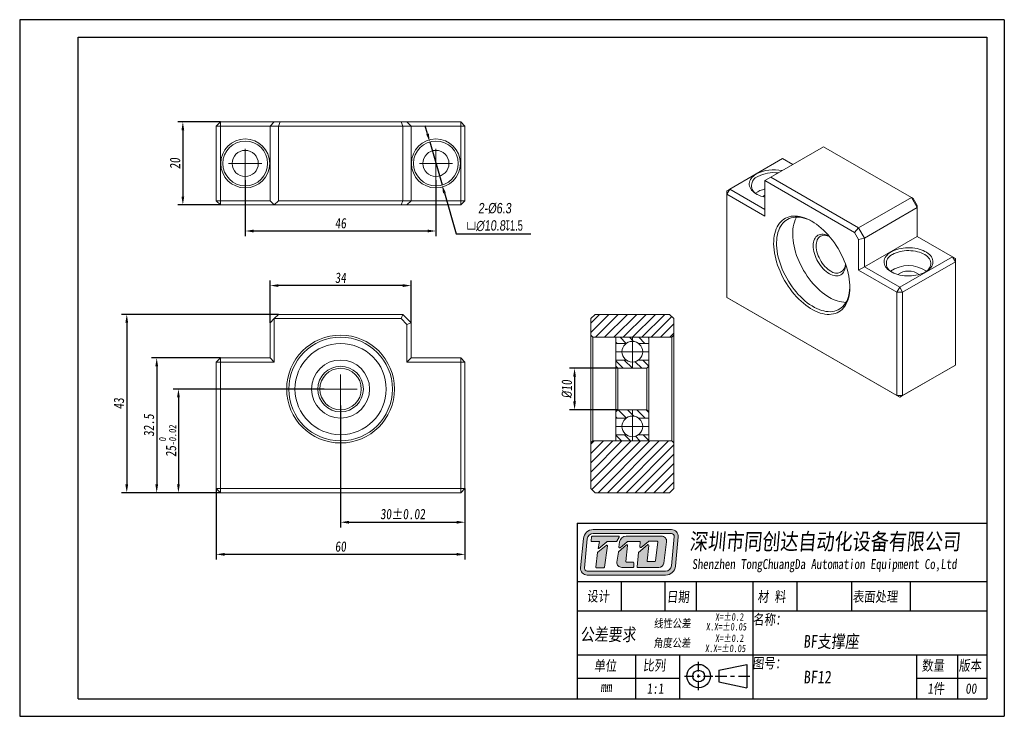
# Model space of a CAD drawing. Header units: millimetres. Extents: x 829 to 1066, y 138 to 306.
import ezdxf

# ---------------------------------------------------------------- set-up
doc = ezdxf.new("R2010")
doc.units = ezdxf.units.MM
doc.linetypes.add('CENTER2', pattern=[28.575, 19.05, -3.175, 3.175, -3.175])
doc.layers.get('0').update_dxf_attribs({"lineweight": 20})
for name, color, linetype, lineweight in [('中心线', 5, 'CENTER2', 13), ('外框', 7, 'Continuous', 25), ('文字', 3, 'Continuous', 18), ('标注', 1, 'Continuous', 13)]:
    doc.layers.add(name, color=color, linetype=linetype, lineweight=lineweight)
doc.styles.get("Standard").update_dxf_attribs({"font": 'SimSun.ttf', "width": 0.8, "oblique": 5})
doc.dimstyles.new('ISO-25', dxfattribs={"dimtxt": 2.5, "dimasz": 2, "dimexe": 1.25, "dimexo": 0, "dimtad": 1, "dimzin": 9, "dimdsep": 46, "dimtxsty": 'Standard', "dimcen": 2.5, "dimadec": 0, "dimazin": 2, "dimtfac": 1, "dimtix": 1, "dimtmove": 0, "dimatfit": 0, "dimfxl": 0, "dimarcsym": 0})
doc.dimstyles.new('ISO-25$3', dxfattribs={"dimtxt": 2.5, "dimasz": 2, "dimexe": 1.25, "dimexo": 0, "dimtad": 1, "dimtoh": 1, "dimzin": 9, "dimdsep": 46, "dimtxsty": 'Standard', "dimcen": 2.5, "dimadec": 0, "dimazin": 2, "dimtfac": 1, "dimtix": 1, "dimtmove": 0, "dimatfit": 0, "dimfxl": 0, "dimarcsym": 0})

# ---------------------------------------------------------------- blocks, each defined once
blk = doc.blocks.new('Y')
at = {"lineweight": 30}
for p, q in [((-4136.76, 2009.27), (-3862.74, 2009.27)), ((-4154.44, 2003.97), (-3857.44, 2003.97)), ((-4154.44, 2003.97), (-3857.44, 2003.97))]:
    blk.add_line(p, q, dxfattribs=at)
for points in [[(-3857.44, 2213.99), (-4154.44, 2213.99), (-4154.44, 2003.97)], [(-4136.76, 2009.27), (-4136.76, 2208.69), (-3862.74, 2208.69)]]:
    blk.add_lwpolyline(points, dxfattribs=at)
blk = doc.blocks.new('W')
at = {"lineweight": 30}
for p, q in [((-3857.44, 2213.99), (-3857.44, 2003.97)), ((-3857.44, 2213.99), (-3857.44, 2003.97)), ((-3862.74, 2208.69), (-3862.74, 2009.27))]:
    blk.add_line(p, q, dxfattribs=at)
blk.add_blockref('Y', (0, 0))
blk = doc.blocks.new('*D10')
at = {"layer": 'Defpoints', "color": 0, "transparency": 16777216}
for p in [(883.15, 266.89), (929.15, 266.89), (929.15, 254.6)]:
    blk.add_point(p, dxfattribs=at)
at = {"layer": '标注', "color": 0, "lineweight": -2, "transparency": 16777216}
for p, q in [((883.15, 266.89), (883.15, 253.35)), ((929.15, 266.89), (929.15, 253.35)), ((885.15, 254.6), (927.15, 254.6))]:
    blk.add_line(p, q, dxfattribs=at)
at = {"layer": '标注', "color": 0, "transparency": 16777216}
for points in [[(885.15, 254.93), (885.15, 254.26), (883.15, 254.6)], [(927.15, 254.93), (927.15, 254.26), (929.15, 254.6)]]:
    blk.add_solid(points, dxfattribs=at)
at = {"layer": '标注', "color": 0, "transparency": 16777216, "insert": (906.15, 256.47), "char_height": 2.5, "attachment_point": 5}
blk.add_mtext('46', dxfattribs=at)
blk = doc.blocks.new('*D11')
at = {"layer": 'Defpoints', "color": 0, "transparency": 16777216}
for p in [(877.15, 280.89), (868.1, 260.89), (877.15, 260.89)]:
    blk.add_point(p, dxfattribs=at)
at = {"layer": '标注', "color": 0, "lineweight": -2, "transparency": 16777216}
for p, q in [((877.15, 280.89), (866.85, 280.89)), ((868.1, 278.89), (868.1, 262.89)), ((877.15, 260.89), (866.85, 260.89))]:
    blk.add_line(p, q, dxfattribs=at)
at = {"layer": '标注', "color": 0, "transparency": 16777216}
for points in [[(867.77, 278.89), (868.43, 278.89), (868.1, 280.89)], [(867.77, 262.89), (868.43, 262.89), (868.1, 260.89)]]:
    blk.add_solid(points, dxfattribs=at)
at = {"layer": '标注', "color": 0, "transparency": 16777216, "insert": (866.23, 270.89), "char_height": 2.5, "attachment_point": 5, "rotation": 90}
blk.add_mtext('20', dxfattribs=at)
blk = doc.blocks.new('*D12')
at = {"layer": 'Defpoints', "color": 0, "transparency": 16777216}
for p in [(889.15, 241.44), (889.15, 232.49), (923.15, 232.49)]:
    blk.add_point(p, dxfattribs=at)
at = {"layer": '标注', "color": 0, "lineweight": -2, "transparency": 16777216}
for p, q in [((889.15, 232.49), (889.15, 242.69)), ((923.15, 232.49), (923.15, 242.69)), ((921.15, 241.44), (891.15, 241.44))]:
    blk.add_line(p, q, dxfattribs=at)
at = {"layer": '标注', "color": 0, "transparency": 16777216}
for points in [[(891.15, 241.77), (891.15, 241.1), (889.15, 241.44)], [(921.15, 241.77), (921.15, 241.1), (923.15, 241.44)]]:
    blk.add_solid(points, dxfattribs=at)
at = {"layer": '标注', "color": 0, "transparency": 16777216, "insert": (906.15, 243.31), "char_height": 2.5, "attachment_point": 5}
blk.add_mtext('34', dxfattribs=at)
blk = doc.blocks.new('*D13')
at = {"layer": 'Defpoints', "color": 0, "transparency": 16777216}
for p in [(902.15, 216.49), (867.03, 191.49), (877.15, 191.49)]:
    blk.add_point(p, dxfattribs=at)
at = {"layer": '标注', "color": 0, "lineweight": -2, "transparency": 16777216}
for p, q in [((902.15, 216.49), (865.78, 216.49)), ((867.03, 214.49), (867.03, 193.49)), ((877.15, 191.49), (865.78, 191.49))]:
    blk.add_line(p, q, dxfattribs=at)
at = {"layer": '标注', "color": 0, "transparency": 16777216}
for points in [[(866.7, 214.49), (867.37, 214.49), (867.03, 216.49)], [(866.7, 193.49), (867.37, 193.49), (867.03, 191.49)]]:
    blk.add_solid(points, dxfattribs=at)
at = {"layer": '标注', "color": 0, "transparency": 16777216, "insert": (864.41, 203.99), "char_height": 2.5, "attachment_point": 5, "rotation": 90}
blk.add_mtext('25{\\H0.7x;\\S 0^ -0.02;}', dxfattribs=at)
blk = doc.blocks.new('*D14')
at = {"layer": 'Defpoints', "color": 0, "transparency": 16777216}
for p in [(877.15, 223.99), (861.79, 191.49), (877.15, 191.49)]:
    blk.add_point(p, dxfattribs=at)
at = {"layer": '标注', "color": 0, "lineweight": -2, "transparency": 16777216}
for p, q in [((877.15, 223.99), (860.54, 223.99)), ((861.79, 221.99), (861.79, 193.49)), ((877.15, 191.49), (860.54, 191.49))]:
    blk.add_line(p, q, dxfattribs=at)
at = {"layer": '标注', "color": 0, "transparency": 16777216}
for points in [[(861.46, 221.99), (862.13, 221.99), (861.79, 223.99)], [(861.46, 193.49), (862.13, 193.49), (861.79, 191.49)]]:
    blk.add_solid(points, dxfattribs=at)
at = {"layer": '标注', "color": 0, "transparency": 16777216, "insert": (859.92, 207.74), "char_height": 2.5, "attachment_point": 5, "rotation": 90}
blk.add_mtext('32.5', dxfattribs=at)
blk = doc.blocks.new('*D15')
at = {"layer": 'Defpoints', "color": 0, "transparency": 16777216}
for p in [(891.15, 234.49), (854.57, 191.49), (877.15, 191.49)]:
    blk.add_point(p, dxfattribs=at)
at = {"layer": '标注', "color": 0, "lineweight": -2, "transparency": 16777216}
for p, q in [((891.15, 234.49), (853.32, 234.49)), ((854.57, 232.49), (854.57, 193.49)), ((877.15, 191.49), (853.32, 191.49))]:
    blk.add_line(p, q, dxfattribs=at)
at = {"layer": '标注', "color": 0, "transparency": 16777216}
for points in [[(854.23, 232.49), (854.9, 232.49), (854.57, 234.49)], [(854.23, 193.49), (854.9, 193.49), (854.57, 191.49)]]:
    blk.add_solid(points, dxfattribs=at)
at = {"layer": '标注', "color": 0, "transparency": 16777216, "insert": (852.69, 212.99), "char_height": 2.5, "attachment_point": 5, "rotation": 90}
blk.add_mtext('43', dxfattribs=at)
blk = doc.blocks.new('*D16')
at = {"layer": 'Defpoints', "color": 0, "transparency": 16777216}
for p in [(906.15, 212.49), (936.15, 192.49), (936.15, 184.38)]:
    blk.add_point(p, dxfattribs=at)
at = {"layer": '标注', "color": 0, "lineweight": -2, "transparency": 16777216}
for p, q in [((906.15, 212.49), (906.15, 183.13)), ((936.15, 192.49), (936.15, 183.13)), ((908.15, 184.38), (934.15, 184.38))]:
    blk.add_line(p, q, dxfattribs=at)
at = {"layer": '标注', "color": 0, "transparency": 16777216}
for points in [[(908.15, 184.71), (908.15, 184.04), (906.15, 184.38)], [(934.15, 184.71), (934.15, 184.04), (936.15, 184.38)]]:
    blk.add_solid(points, dxfattribs=at)
at = {"layer": '标注', "color": 0, "transparency": 16777216, "insert": (921.15, 186.34), "char_height": 2.5, "attachment_point": 5}
blk.add_mtext('30%%P0.02', dxfattribs=at)
blk = doc.blocks.new('*D17')
at = {"layer": 'Defpoints', "color": 0, "transparency": 16777216}
for p in [(876.15, 192.49), (936.15, 192.49), (876.15, 176.63)]:
    blk.add_point(p, dxfattribs=at)
at = {"layer": '标注', "color": 0, "lineweight": -2, "transparency": 16777216}
for p, q in [((876.15, 192.49), (876.15, 175.38)), ((936.15, 192.49), (936.15, 175.38)), ((934.15, 176.63), (878.15, 176.63))]:
    blk.add_line(p, q, dxfattribs=at)
at = {"layer": '标注', "color": 0, "transparency": 16777216}
for points in [[(878.15, 176.97), (878.15, 176.3), (876.15, 176.63)], [(934.15, 176.97), (934.15, 176.3), (936.15, 176.63)]]:
    blk.add_solid(points, dxfattribs=at)
at = {"layer": '标注', "color": 0, "transparency": 16777216, "insert": (906.15, 178.51), "char_height": 2.5, "attachment_point": 5}
blk.add_mtext('60', dxfattribs=at)
blk = doc.blocks.new('*D18')
at = {"layer": 'Defpoints', "color": 0, "transparency": 16777216}
for p in [(973.02, 221.49), (962.59, 211.49), (973.02, 211.49)]:
    blk.add_point(p, dxfattribs=at)
at = {"layer": '标注', "color": 0, "lineweight": -2, "transparency": 16777216}
for p, q in [((973.02, 221.49), (961.34, 221.49)), ((962.59, 219.49), (962.59, 213.49)), ((973.02, 211.49), (961.34, 211.49))]:
    blk.add_line(p, q, dxfattribs=at)
at = {"layer": '标注', "color": 0, "transparency": 16777216}
for points in [[(962.26, 219.49), (962.92, 219.49), (962.59, 221.49)], [(962.26, 213.49), (962.92, 213.49), (962.59, 211.49)]]:
    blk.add_solid(points, dxfattribs=at)
at = {"layer": '标注', "color": 0, "transparency": 16777216, "insert": (960.72, 216.49), "char_height": 2.5, "attachment_point": 5, "rotation": 90}
blk.add_mtext('{\\fISOCPEUR|b0|i0|c0|p34;%%C}10', dxfattribs=at)
blk = doc.blocks.new('*D19')
at = {"layer": 'Defpoints', "color": 0, "transparency": 16777216}
for p in [(927.66, 276.08), (930.63, 265.7)]:
    blk.add_point(p, dxfattribs=at)
at = {"layer": '标注', "color": 0, "lineweight": -2, "transparency": 16777216}
for p, q in [((927.11, 278), (926.56, 279.93)), ((927.66, 276.08), (930.63, 265.7)), ((931.18, 263.78), (934.01, 253.88)), ((934.01, 253.88), (952.04, 253.88))]:
    blk.add_line(p, q, dxfattribs=at)
at = {"layer": '标注', "color": 0, "transparency": 16777216}
for points in [[(927.43, 278.1), (926.79, 277.91), (927.66, 276.08)], [(931.5, 263.87), (930.86, 263.68), (930.63, 265.7)]]:
    blk.add_solid(points, dxfattribs=at)
at = {"layer": '标注', "color": 0, "transparency": 16777216, "insert": (943.34, 257.94), "char_height": 2.5, "attachment_point": 5}
blk.add_mtext('{\\fGulim|b0|i0|c129|p34;2-%%C6.3\\P\\fGDT|b0|i0|c0|p2;\\Q0;\\W0.67;v\\fGulim|b0|i0|c129|p34;\\Q5;\\W0.8;∅10.8\\fGDT|b0|i0|c0|p2;\\Q0;\\W0.67;x1.5}', dxfattribs=at)

msp = doc.modelspace()

# ---------------------------------------------------------------- hatches: boundary and pattern name
h = msp.add_hatch()
h.set_pattern_fill('ANSI31', color=2, scale=0.5)
h.set_pattern_definition([(45, (-22.8572, -146.3188), (-1.122532, 1.122532), [])])
h.paths.add_polyline_path([(967.524, 234.49), (966.524, 233.49), (966.524, 229.49), (967.024, 228.99), (980.524, 228.99), (986.024, 228.99), (986.524, 229.49), (986.524, 233.49), (985.524, 234.49)])
h.paths.add_polyline_path([(972.524, 203.99), (967.024, 203.99), (966.524, 203.49), (966.524, 192.49), (967.524, 191.49), (985.524, 191.49), (986.524, 192.49), (986.524, 203.49), (986.024, 203.99)])
h = msp.add_hatch()
h.set_pattern_fill('ANSI31', color=2, scale=0.5, angle=90)
h.set_pattern_definition([(135, (-22.8572, -146.3188), (-1.122532, -1.122532), [])])
h.paths.add_polyline_path([(976.524, 228.99), (972.524, 228.99), (972.524, 227.49), (975.024, 227.49, -0.1622777), (976.524, 227.99)])
h.paths.add_polyline_path([(980.524, 228.99), (976.524, 228.99), (976.524, 227.99, -0.1622777), (978.024, 227.49), (980.524, 227.49)])
h.paths.add_polyline_path([(980.524, 223.49), (978.024, 223.49, -0.1622777), (976.524, 222.99), (976.524, 221.49), (980.024, 221.49), (980.524, 221.99)])
h.paths.add_polyline_path([(976.524, 222.99, -0.1622777), (975.024, 223.49), (972.524, 223.49), (972.524, 221.99), (973.024, 221.49), (976.524, 221.49)])
h.paths.add_polyline_path([(976.524, 211.49), (973.024, 211.49), (972.524, 210.99), (972.524, 209.49), (975.024, 209.49, -0.1622777), (976.524, 209.99)])
h.paths.add_polyline_path([(980.524, 210.99), (980.024, 211.49), (976.524, 211.49), (976.524, 209.99, -0.1622777), (978.024, 209.49), (980.524, 209.49)])
h.paths.add_polyline_path([(980.524, 205.49), (978.024, 205.49, -0.1622777), (976.524, 204.99), (976.524, 203.99), (980.524, 203.99)])
h.paths.add_polyline_path([(976.524, 204.99, -0.1622777), (975.024, 205.49), (972.524, 205.49), (972.524, 203.99), (976.524, 203.99)])
at = {"layer": '文字'}
h = msp.add_hatch(color=256, dxfattribs=at)
h.dxf.hatch_style = 1
h.paths.add_polyline_path([(985.977, 182.602), (967.095, 182.602, 0.3871904), (964.71, 180.429), (964.051, 173.37, 0.4417631), (965.64, 171.624), (984.533, 171.624, 0.3876272), (986.918, 173.8), (987.567, 180.859, 0.4413093)])
h.paths.add_polyline_path([(985.977, 181.643, -0.4413093), (986.613, 180.946), (985.964, 173.888, -0.3876272), (984.533, 172.582), (965.64, 172.582, -0.4417631), (965.005, 173.281), (965.664, 180.34, -0.3871904), (967.095, 181.643)], flags=16)
h.paths.add_polyline_path([(973.2, 181.029, -0.5692565), (973.341, 180.793), (972.806, 179.806, -0.2751589), (972.666, 179.722), (970.512, 179.722, 0.1785487), (970.409, 179.684), (968.455, 178.016), (968.318, 178.016), (968.63, 179.725), (966.733, 179.725, -0.4551699), (966.575, 179.906), (966.709, 180.875, -0.3736999), (966.867, 181.013)], flags=0)
h.paths.add_polyline_path([(970.244, 178.801, -0.6728841), (970.5, 178.654), (969.809, 173.532, -0.3754282), (969.651, 173.394), (967.903, 173.394, -0.4451596), (967.745, 173.57), (968.112, 177.07, -0.2032664), (968.172, 177.179)], flags=0)
h.paths.add_polyline_path([(975.037, 181.029), (983.584, 181.029, -0.4535474), (984.772, 179.673), (984.086, 174.529, -0.3759441), (982.899, 173.49), (977.831, 173.49, -0.443757), (977.672, 173.665), (978.013, 177.077), (980.207, 178.94, -0.6781546), (980.469, 178.801), (980.063, 175.085, 0.4464345), (980.222, 174.908), (981.918, 174.908, 0.3783283), (982.076, 175.048), (982.646, 179.614, 0.4510331), (982.487, 179.793), (980.492, 179.793, 0.1736567), (980.39, 179.757), (978.618, 178.3, -0.6630003), (978.357, 178.437), (978.449, 179.536, 0.4388203), (978.29, 179.709), (975.385, 179.709, 0.1753949), (975.283, 179.672), (973.554, 178.232, -0.6807563), (973.294, 178.374), (973.452, 179.632, -0.3779258)], flags=0)
h.paths.add_polyline_path([(973.203, 177.234), (975.133, 178.931, -0.6841835), (975.397, 178.794), (974.978, 174.936, 0.4462884), (975.137, 174.759), (976.686, 174.759, -0.4142136), (976.846, 174.599), (976.846, 173.649, -0.4142136), (976.686, 173.49), (973.977, 173.49, -0.4294817), (972.78, 174.75), (973.15, 177.139, -0.1758286)], flags=0)
h.paths.add_polyline_path([(973.341, 180.793, 0.5692565), (973.2, 181.029), (966.867, 181.013, 0.3736999), (966.709, 180.875), (966.575, 179.906, 0.4551699), (966.733, 179.725), (968.63, 179.725), (968.318, 178.016), (968.455, 178.016), (970.409, 179.684, -0.1785487), (970.512, 179.722), (972.666, 179.722, 0.2751589), (972.806, 179.806)], flags=0)
h.paths.add_polyline_path([(970.5, 178.654, 0.6728841), (970.244, 178.801), (968.172, 177.179, 0.2032664), (968.112, 177.07), (967.745, 173.57, 0.4451596), (967.903, 173.394), (969.651, 173.394, 0.3754282), (969.809, 173.532)], flags=0)
h.paths.add_polyline_path([(975.397, 178.794, 0.6841835), (975.133, 178.931), (973.203, 177.234, 0.1758286), (973.15, 177.139), (972.78, 174.75, 0.4294817), (973.977, 173.49), (976.686, 173.49, 0.4142136), (976.846, 173.649), (976.846, 174.599, 0.4142136), (976.686, 174.759), (975.137, 174.759, -0.4462884), (974.978, 174.936)], flags=0)
h.paths.add_polyline_path([(983.584, 181.029), (975.037, 181.029, 0.3779258), (973.452, 179.632), (973.294, 178.374, 0.6807563), (973.554, 178.232), (975.283, 179.672, -0.1753949), (975.385, 179.709), (978.29, 179.709, -0.4388203), (978.449, 179.536), (978.357, 178.437, 0.6630003), (978.618, 178.3), (980.39, 179.757, -0.1736567), (980.492, 179.793), (982.487, 179.793, -0.4510331), (982.646, 179.614), (982.076, 175.048, -0.3783283), (981.918, 174.908), (980.222, 174.908, -0.4464345), (980.063, 175.085), (980.469, 178.801, 0.6781546), (980.207, 178.94), (978.013, 177.077), (977.672, 173.665, 0.443757), (977.831, 173.49), (982.899, 173.49, 0.3759441), (984.086, 174.529), (984.772, 179.673, 0.4535474)], flags=0)
h = msp.add_hatch(color=256, dxfattribs=at)
h.dxf.hatch_style = 1
h.paths.add_polyline_path([(973.341, 180.793, 0.5692565), (973.2, 181.029), (966.867, 181.013, 0.3736999), (966.709, 180.875), (966.575, 179.906, 0.4551699), (966.733, 179.725), (968.63, 179.725), (968.318, 178.016), (968.455, 178.016), (970.409, 179.684, -0.1785487), (970.512, 179.722), (972.666, 179.722, 0.2751589), (972.806, 179.806)])
h.paths.add_polyline_path([(970.5, 178.654, 0.6728841), (970.244, 178.801), (968.172, 177.179, 0.2032664), (968.112, 177.07), (967.745, 173.57, 0.4451596), (967.903, 173.394), (969.651, 173.394, 0.3754282), (969.809, 173.532)])
h.paths.add_polyline_path([(975.397, 178.794, 0.6841835), (975.133, 178.931), (973.203, 177.234, 0.1758286), (973.15, 177.139), (972.78, 174.75, 0.4294817), (973.977, 173.49), (976.686, 173.49, 0.4142136), (976.846, 173.649), (976.846, 174.599, 0.4142136), (976.686, 174.759), (975.137, 174.759, -0.4462884), (974.978, 174.936)])
h.paths.add_polyline_path([(983.584, 181.029), (975.037, 181.029, 0.3779258), (973.452, 179.632), (973.294, 178.374, 0.6807563), (973.554, 178.232), (975.283, 179.672, -0.1753949), (975.385, 179.709), (978.29, 179.709, -0.4388203), (978.449, 179.536), (978.357, 178.437, 0.6630003), (978.618, 178.3), (980.39, 179.757, -0.1736567), (980.492, 179.793), (982.487, 179.793, -0.4510331), (982.646, 179.614), (982.076, 175.048, -0.3783283), (981.918, 174.908), (980.222, 174.908, -0.4464345), (980.063, 175.085), (980.469, 178.801, 0.6781546), (980.207, 178.94), (978.013, 177.077), (977.672, 173.665, 0.443757), (977.831, 173.49), (982.899, 173.49, 0.3759441), (984.086, 174.529), (984.772, 179.673, 0.4535474)])

# ---------------------------------------------------------------- linework, layer by layer
at = {"color": 7, "linetype": 'Continuous', "lineweight": 15}
for p, q in [((876.146, 279.889), (877.146, 280.889)), ((877.146, 279.889), (877.146, 280.889)), ((877.146, 280.889), (890.146, 280.889)), ((889.146, 279.889), (890.146, 280.889)), ((890.146, 280.889), (891.56, 280.889)), ((891.146, 279.889), (891.56, 280.889)), ((891.56, 280.889), (920.732, 280.889)), ((920.732, 280.889), (921.146, 279.889)), ((920.732, 280.889), (922.146, 280.889)), ((922.146, 280.889), (923.146, 279.889)), ((922.146, 280.889), (935.146, 280.889)), ((935.146, 280.889), (935.146, 279.889)), ((935.146, 280.889), (936.146, 279.889)), ((877.146, 279.889), (876.146, 279.889)), ((876.146, 261.889), (876.146, 279.889)), ((877.146, 279.889), (877.146, 261.889)), ((889.146, 279.889), (877.146, 279.889)), ((891.146, 279.889), (889.146, 279.889)), ((889.146, 261.889), (889.146, 279.889)), ((921.146, 279.889), (891.146, 279.889)), ((891.146, 279.889), (891.146, 261.889)), ((923.146, 279.889), (921.146, 279.889)), ((921.146, 261.889), (921.146, 279.889)), ((923.146, 279.889), (923.146, 261.889)), ((935.146, 279.889), (923.146, 279.889)), ((935.146, 261.889), (935.146, 279.889)), ((936.146, 279.889), (935.146, 279.889)), ((936.146, 279.889), (936.146, 261.889)), ((1022.631, 274.925), (1009.904, 267.578)), ((1043.845, 262.679), (1022.631, 274.925)), ((1012.732, 272.067), (1000.004, 264.719)), ((1015.206, 270.639), (1012.732, 272.067)), ((1008.489, 266.761), (1009.904, 267.578)), ((1008.489, 266.761), (1008.489, 258.187)), ((1030.117, 254.276), (1008.489, 266.761)), ((1009.904, 267.578), (1031.117, 255.332)), ((999.297, 263.494), (1000.004, 264.719)), ((1000.004, 264.719), (999.297, 264.311)), ((999.297, 263.494), (999.297, 264.311)), ((1000.004, 264.719), (1008.489, 259.82)), ((877.146, 260.889), (876.146, 261.889)), ((877.146, 261.889), (876.146, 261.889)), ((877.146, 261.889), (889.146, 261.889)), ((877.146, 260.889), (877.146, 261.889)), ((889.146, 261.889), (890.146, 260.889)), ((890.146, 260.889), (891.146, 261.889)), ((891.146, 261.889), (921.146, 261.889)), ((921.146, 261.889), (920.732, 260.889)), ((921.146, 261.889), (923.146, 261.889)), ((923.146, 261.889), (922.146, 260.889)), ((923.146, 261.889), (935.146, 261.889)), ((935.146, 261.889), (935.146, 260.889)), ((936.146, 261.889), (935.146, 260.889)), ((936.146, 261.889), (935.146, 261.889)), ((999.297, 263.494), (999.297, 238.59)), ((1008.489, 258.187), (999.297, 263.494)), ((1031.117, 255.332), (1043.845, 262.679)), ((1045.259, 260.23), (1043.845, 262.679)), ((1044.259, 262.44), (1043.845, 262.679)), ((1044.259, 262.44), (1045.259, 260.708)), ((890.146, 260.889), (877.146, 260.889)), ((920.732, 260.889), (890.146, 260.889)), ((922.146, 260.889), (920.732, 260.889)), ((935.146, 260.889), (922.146, 260.889)), ((1045.259, 260.23), (1032.531, 252.882)), ((1045.259, 260.708), (1045.259, 260.23)), ((1045.259, 253.289), (1045.259, 260.23)), ((1031.117, 255.332), (1030.117, 254.276)), ((1031.117, 252.544), (1030.117, 254.276)), ((1031.117, 255.332), (1032.531, 252.882)), ((1032.531, 252.882), (1031.117, 252.544)), ((1031.117, 245.125), (1031.117, 252.544)), ((1045.259, 253.289), (1032.531, 245.941)), ((1032.531, 252.882), (1032.531, 245.941)), ((1053.744, 248.391), (1045.259, 253.289)), ((1041.016, 241.043), (1053.744, 248.391)), ((1054.451, 247.166), (1041.723, 239.818)), ((1054.451, 247.166), (1053.744, 248.391)), ((1054.451, 247.982), (1053.744, 248.391)), ((1054.451, 247.982), (1054.451, 247.166)), ((1054.451, 222.261), (1054.451, 247.166)), ((1032.531, 245.941), (1031.117, 245.125)), ((1040.309, 239.818), (1031.117, 245.125)), ((1032.531, 245.941), (1041.016, 241.043)), ((1041.016, 241.043), (1040.309, 239.818)), ((1041.723, 239.818), (1041.016, 241.043)), ((999.297, 238.59), (1040.309, 214.914)), ((999.297, 238.59), (1000.004, 238.181)), ((1041.016, 214.505), (1000.004, 238.181)), ((1040.309, 214.914), (1040.309, 239.818)), ((1041.723, 239.818), (1040.309, 239.818)), ((1041.723, 239.818), (1041.723, 214.914)), ((889.146, 232.49), (890.146, 233.49)), ((890.146, 233.49), (891.146, 234.49)), ((890.146, 233.49), (890.146, 222.99)), ((920.732, 233.49), (890.146, 233.49)), ((891.146, 234.49), (921.146, 234.49)), ((921.146, 234.49), (920.732, 233.49)), ((922.146, 232.076), (920.732, 233.49)), ((921.146, 234.49), (923.146, 232.49)), ((967.524, 234.49), (966.524, 233.49)), ((966.524, 229.49), (966.524, 233.49)), ((967.524, 234.49), (985.524, 234.49)), ((986.524, 233.49), (985.524, 234.49)), ((986.524, 233.49), (986.524, 229.49)), ((889.146, 223.99), (889.146, 232.49)), ((923.146, 232.49), (922.146, 232.076)), ((922.146, 222.99), (922.146, 232.076)), ((923.146, 232.49), (923.146, 223.99)), ((966.524, 229.49), (967.024, 228.99)), ((966.524, 203.49), (966.524, 229.49)), ((980.524, 228.99), (967.024, 228.99)), ((967.024, 228.99), (967.024, 203.99)), ((972.524, 228.99), (972.524, 221.99)), ((986.024, 228.99), (980.524, 228.99)), ((980.524, 221.99), (980.524, 228.99)), ((986.024, 228.99), (986.524, 229.49)), ((986.024, 203.99), (986.024, 228.99)), ((986.524, 229.49), (986.524, 203.49)), ((877.146, 223.99), (876.146, 222.99)), ((877.146, 222.99), (877.146, 223.99)), ((877.146, 223.99), (889.146, 223.99)), ((890.146, 222.99), (889.146, 223.99)), ((923.146, 223.99), (922.146, 222.99)), ((923.146, 223.99), (935.146, 223.99)), ((935.146, 223.99), (935.146, 222.99)), ((936.146, 222.99), (935.146, 223.99)), ((876.146, 192.49), (876.146, 222.99)), ((877.146, 222.99), (876.146, 222.99)), ((877.146, 222.99), (877.146, 192.49)), ((890.146, 222.99), (877.146, 222.99)), ((935.146, 222.99), (922.146, 222.99)), ((935.146, 192.49), (935.146, 222.99)), ((936.146, 222.99), (935.146, 222.99)), ((936.146, 222.99), (936.146, 192.49)), ((972.524, 221.99), (973.024, 221.49)), ((972.524, 210.99), (972.524, 221.99)), ((980.024, 221.49), (973.024, 221.49)), ((973.024, 221.49), (973.024, 211.49)), ((980.024, 221.49), (980.524, 221.99)), ((980.024, 211.49), (980.024, 221.49)), ((980.524, 221.99), (980.524, 210.99)), ((1053.744, 221.853), (1041.016, 214.505)), ((1041.723, 214.914), (1054.451, 222.261)), ((1053.744, 221.853), (1054.451, 222.261)), ((1041.723, 214.914), (1040.309, 214.914)), ((1041.016, 214.505), (1040.309, 214.914)), ((1041.016, 214.505), (1041.723, 214.914)), ((973.024, 211.49), (972.524, 210.99)), ((973.024, 211.49), (980.024, 211.49)), ((980.524, 210.99), (980.024, 211.49)), ((972.524, 210.99), (972.524, 203.99)), ((980.524, 203.99), (980.524, 210.99)), ((967.024, 203.99), (966.524, 203.49)), ((966.524, 192.49), (966.524, 203.49)), ((967.024, 203.99), (972.524, 203.99)), ((972.524, 203.99), (986.024, 203.99)), ((986.524, 203.49), (986.024, 203.99)), ((986.524, 203.49), (986.524, 192.49)), ((876.146, 192.49), (877.146, 191.49)), ((877.146, 192.49), (876.146, 192.49)), ((877.146, 192.49), (877.146, 191.49)), ((877.146, 192.49), (935.146, 192.49)), ((936.146, 192.49), (935.146, 192.49)), ((935.146, 191.49), (935.146, 192.49)), ((935.146, 191.49), (936.146, 192.49)), ((966.524, 192.49), (967.524, 191.49)), ((985.524, 191.49), (986.524, 192.49)), ((935.146, 191.49), (877.146, 191.49)), ((967.524, 191.49), (985.524, 191.49))]:
    msp.add_line(p, q, dxfattribs=at)
for p, q in [((972.524, 227.49), (975.024, 227.49)), ((978.024, 227.49), (980.524, 227.49)), ((972.524, 223.49), (975.024, 223.49)), ((978.024, 223.49), (980.524, 223.49)), ((972.524, 209.49), (975.024, 209.49)), ((978.024, 209.49), (980.524, 209.49)), ((972.524, 205.49), (975.024, 205.49)), ((978.024, 205.49), (980.524, 205.49))]:
    msp.add_line(p, q)
at = {"color": 7, "linetype": 'Continuous', "lineweight": 15, "flags": 128}
for points in [[(1008.489, 262.765), (1008.033, 262.88), (1007.54, 263.035), (1007.075, 263.217), (1006.642, 263.423), (1006.245, 263.652), (1005.887, 263.902), (1005.573, 264.171), (1005.304, 264.455), (1005.083, 264.753), (1004.912, 265.062), (1004.792, 265.379), (1004.726, 265.7), (1004.712, 266.025), (1004.752, 266.348), (1004.845, 266.667), (1004.991, 266.981), (1005.187, 267.284), (1005.432, 267.576), (1005.725, 267.853), (1006.061, 268.112), (1006.439, 268.352)], [(1019.803, 256.964), (1020.386, 256.606), (1020.967, 256.207), (1021.543, 255.768), (1022.112, 255.291), (1022.671, 254.778), (1023.22, 254.231), (1023.754, 253.652), (1024.272, 253.045), (1024.773, 252.41), (1025.253, 251.75), (1025.712, 251.069), (1026.147, 250.369), (1026.556, 249.653), (1026.938, 248.923), (1027.291, 248.183), (1027.614, 247.436), (1027.906, 246.684), (1028.165, 245.931), (1028.39, 245.18), (1028.581, 244.433), (1028.736, 243.694), (1028.856, 242.966), (1028.939, 242.251), (1028.985, 241.553), (1028.994, 240.874), (1028.967, 240.217), (1028.902, 239.585), (1028.801, 238.98), (1028.663, 238.405), (1028.49, 237.862), (1028.282, 237.353), (1028.039, 236.88), (1027.764, 236.445), (1027.456, 236.051), (1027.118, 235.697), (1026.75, 235.387), (1026.354, 235.12), (1025.932, 234.899), (1025.485, 234.724), (1025.016, 234.596), (1024.525, 234.515), (1024.015, 234.482), (1023.489, 234.497), (1022.947, 234.559), (1022.393, 234.669), (1021.828, 234.825), (1021.255, 235.029), (1020.677, 235.277), (1020.095, 235.571), (1019.511, 235.907), (1018.929, 236.286), (1018.351, 236.705), (1017.778, 237.164), (1017.213, 237.659), (1016.659, 238.189), (1016.118, 238.752), (1015.591, 239.345), (1015.081, 239.967), (1014.59, 240.615), (1014.121, 241.285), (1013.674, 241.976), (1013.252, 242.685), (1012.856, 243.408), (1012.488, 244.143), (1012.15, 244.887), (1011.842, 245.637), (1011.567, 246.39), (1011.324, 247.142), (1011.116, 247.892), (1010.943, 248.635), (1010.806, 249.369), (1010.704, 250.091), (1010.64, 250.797), (1010.612, 251.486), (1010.621, 252.154), (1010.667, 252.799), (1010.75, 253.418), (1010.87, 254.008), (1011.025, 254.568), (1011.216, 255.094), (1011.441, 255.585), (1011.7, 256.039), (1011.992, 256.454), (1012.315, 256.829), (1012.668, 257.161), (1013.05, 257.449), (1013.46, 257.693), (1013.894, 257.891), (1014.353, 258.043), (1014.833, 258.148), (1015.334, 258.205), (1015.852, 258.214), (1016.387, 258.176), (1016.935, 258.09), (1017.494, 257.956), (1018.063, 257.776), (1018.639, 257.55), (1019.22, 257.279), (1019.803, 256.964)], [(1019.983, 256.858), (1019.584, 257.068), (1019.015, 257.333), (1018.45, 257.553), (1017.892, 257.726), (1017.344, 257.853), (1016.807, 257.932), (1016.285, 257.963), (1015.779, 257.947), (1015.291, 257.883), (1014.823, 257.771), (1014.378, 257.612), (1013.957, 257.407), (1013.563, 257.156), (1013.195, 256.861), (1012.857, 256.523), (1012.55, 256.142), (1012.275, 255.722), (1012.032, 255.263), (1011.824, 254.768), (1011.651, 254.238), (1011.513, 253.676), (1011.411, 253.084), (1011.347, 252.464), (1011.319, 251.82), (1011.328, 251.154), (1011.374, 250.468), (1011.458, 249.766), (1011.577, 249.051), (1011.733, 248.325), (1011.924, 247.591), (1012.149, 246.853), (1012.408, 246.114), (1012.7, 245.377), (1013.023, 244.645), (1013.375, 243.921), (1013.757, 243.208), (1014.165, 242.508), (1014.598, 241.826), (1015.054, 241.164), (1015.532, 240.524), (1016.029, 239.909), (1016.544, 239.323), (1017.074, 238.767), (1017.617, 238.243), (1018.17, 237.754), (1018.731, 237.302), (1019.299, 236.889), (1019.87, 236.517), (1020.443, 236.186), (1021.014, 235.899), (1021.582, 235.657), (1022.143, 235.46), (1022.697, 235.31), (1023.239, 235.207), (1023.769, 235.152), (1024.284, 235.144), (1024.781, 235.185), (1025.259, 235.273), (1025.715, 235.408), (1026.149, 235.59), (1026.557, 235.818), (1026.938, 236.091), (1027.29, 236.408), (1027.613, 236.768), (1027.905, 237.168), (1028.164, 237.608), (1028.389, 238.086), (1028.58, 238.599), (1028.736, 239.145), (1028.856, 239.722), (1028.939, 240.328), (1028.985, 240.961), (1028.994, 241.249)], [(1016.162, 257.964), (1016.038, 257.742), (1015.813, 257.265), (1015.622, 256.752), (1015.466, 256.206), (1015.347, 255.628), (1015.264, 255.022), (1015.217, 254.39), (1015.208, 253.734), (1015.236, 253.058), (1015.301, 252.364), (1015.402, 251.655), (1015.54, 250.934), (1015.713, 250.204), (1015.921, 249.468), (1016.164, 248.729), (1016.439, 247.991), (1016.747, 247.255), (1017.084, 246.527), (1017.452, 245.808), (1017.846, 245.101), (1018.267, 244.41), (1018.712, 243.737), (1019.18, 243.086), (1019.668, 242.459), (1020.174, 241.858), (1020.696, 241.286), (1021.233, 240.746), (1021.781, 240.239), (1022.339, 239.769), (1022.904, 239.336), (1023.474, 238.943), (1024.046, 238.591)], [(1024.046, 244.307), (1023.664, 244.549), (1023.287, 244.831), (1022.917, 245.152), (1022.557, 245.508), (1022.212, 245.896), (1021.885, 246.311), (1021.578, 246.751), (1021.296, 247.21), (1021.039, 247.684), (1020.812, 248.17), (1020.616, 248.661), (1020.453, 249.153), (1020.324, 249.643), (1020.231, 250.124), (1020.175, 250.592), (1020.157, 251.043), (1020.175, 251.472), (1020.231, 251.876), (1020.324, 252.25), (1020.453, 252.591), (1020.616, 252.895), (1020.812, 253.16), (1021.039, 253.382), (1021.296, 253.561), (1021.578, 253.694), (1021.885, 253.779), (1022.212, 253.817), (1022.557, 253.806), (1022.917, 253.747), (1023.287, 253.641), (1023.664, 253.487), (1024.046, 253.289), (1024.091, 253.262)], [(1024.113, 253.237), (1023.855, 253.35), (1023.499, 253.47), (1023.152, 253.542), (1022.819, 253.566), (1022.502, 253.542), (1022.205, 253.47), (1021.932, 253.35), (1021.684, 253.185), (1021.466, 252.975), (1021.278, 252.722), (1021.124, 252.431), (1021.005, 252.103), (1020.921, 251.742), (1020.874, 251.352), (1020.865, 250.937), (1020.893, 250.502), (1020.958, 250.051), (1021.06, 249.588), (1021.197, 249.12), (1021.368, 248.65), (1021.571, 248.184), (1021.805, 247.727), (1022.065, 247.283), (1022.351, 246.857), (1022.658, 246.454), (1022.983, 246.078), (1023.324, 245.733), (1023.676, 245.423), (1024.036, 245.151), (1024.399, 244.919)], [(1038.966, 249.574), (1039.381, 249.793), (1039.831, 249.987), (1040.31, 250.155), (1040.815, 250.297), (1041.341, 250.41), (1041.883, 250.494), (1042.437, 250.548), (1042.997, 250.571), (1043.558, 250.563), (1044.116, 250.525), (1044.665, 250.456), (1045.199, 250.357), (1045.716, 250.23), (1046.208, 250.074), (1046.673, 249.893), (1047.106, 249.686), (1047.503, 249.457), (1047.861, 249.207), (1048.175, 248.939), (1048.445, 248.654), (1048.666, 248.356), (1048.837, 248.048), (1048.956, 247.731), (1049.023, 247.409), (1049.036, 247.085), (1048.996, 246.762), (1048.903, 246.442), (1048.757, 246.129), (1048.561, 245.825), (1048.316, 245.534), (1048.024, 245.257), (1047.687, 244.998), (1047.309, 244.758), (1046.894, 244.54), (1046.445, 244.345), (1045.965, 244.177), (1045.46, 244.035), (1044.934, 243.922), (1044.392, 243.838), (1043.838, 243.784), (1043.278, 243.761), (1042.717, 243.769), (1042.159, 243.807), (1041.611, 243.876), (1041.076, 243.975), (1040.56, 244.102), (1040.067, 244.258), (1039.602, 244.439), (1039.169, 244.646), (1038.772, 244.875), (1038.414, 245.125), (1038.1, 245.393), (1037.831, 245.678), (1037.61, 245.976), (1037.439, 246.285), (1037.319, 246.601), (1037.253, 246.923), (1037.239, 247.247), (1037.279, 247.57), (1037.372, 247.89), (1037.518, 248.203), (1037.714, 248.507), (1037.959, 248.798), (1038.251, 249.075), (1038.588, 249.335), (1038.966, 249.574)], [(1047.126, 244.656), (1047.142, 244.666), (1047.482, 244.907), (1047.78, 245.166), (1048.032, 245.44), (1048.235, 245.728), (1048.387, 246.026), (1048.487, 246.332), (1048.534, 246.641), (1048.527, 246.952), (1048.467, 247.261), (1048.354, 247.565), (1048.188, 247.86), (1047.973, 248.145), (1047.71, 248.416), (1047.401, 248.671), (1047.05, 248.906), (1046.66, 249.121), (1046.235, 249.311), (1045.779, 249.477), (1045.297, 249.615), (1044.793, 249.725), (1044.273, 249.805), (1043.742, 249.856), (1043.205, 249.875), (1042.667, 249.863), (1042.134, 249.821), (1041.61, 249.748), (1041.102, 249.645), (1040.614, 249.514), (1040.151, 249.355), (1039.718, 249.171), (1039.319, 248.962)], [(1027.935, 246.605), (1027.935, 246.553), (1027.916, 246.123), (1027.86, 245.72), (1027.767, 245.346), (1027.639, 245.005), (1027.476, 244.701), (1027.279, 244.436), (1027.052, 244.213), (1026.796, 244.035), (1026.513, 243.902), (1026.206, 243.816), (1025.879, 243.779), (1025.534, 243.79), (1025.175, 243.849), (1024.804, 243.955), (1024.427, 244.108), (1024.046, 244.307)]]:
    msp.add_lwpolyline(points, dxfattribs=at)
at = {"color": 7, "linetype": 'Continuous', "lineweight": 15}
for centre, radius in [((883.146, 270.889), 5.9), ((883.146, 270.889), 5.4), ((929.146, 270.889), 5.9), ((929.146, 270.889), 5.4), ((883.146, 270.889), 3.15), ((929.146, 270.889), 3.15), ((906.146, 216.49), 13), ((906.146, 216.49), 12.5), ((906.146, 216.49), 11), ((906.146, 216.49), 7), ((906.146, 216.49), 5.5), ((906.146, 216.49), 5)]:
    msp.add_circle(centre, radius, dxfattribs=at)
for centre in [(976.524, 225.49), (976.524, 207.49)]:
    msp.add_circle(centre, 2.5)
for centre, radius, start, end in [((1010.627, 260.2), 9.165, 77.44321, 117.19587), ((1010.573, 260.484), 8.182, 82.3539, 117.52509), ((1007.604, 265.551), 2.334, 110.35169, 245.13758), ((1009.71, 259.117), 5.742, 102.26981, 127.07461), ((1009.717, 260.836), 2.668, 117.39074, 129.78524), ((1040.131, 246.774), 2.334, 110.35169, 245.13758), ((1025.776, 246.568), 2.148, 230.12693, 1.83375), ((1043.138, 238.382), 7.86, 56.28739, 123.71261), ((1043.138, 240.401), 4.529, 54.95071, 125.04929), ((1028.248, 245.305), 7.921, 237.95442, 268.49557)]:
    msp.add_arc(centre, radius, start, end, dxfattribs=at)
at = {"layer": '中心线'}
for p, q in [((883.146, 266.889), (883.146, 274.389)), ((929.146, 266.889), (929.146, 274.389)), ((879.146, 270.889), (887.146, 270.889)), ((925.146, 270.889), (933.146, 270.889)), ((976.524, 221.49), (976.524, 228.99)), ((972.524, 225.49), (980.524, 225.49)), ((906.146, 212.49), (906.146, 219.99)), ((902.146, 216.49), (910.146, 216.49)), ((976.524, 211.49), (976.524, 203.99)), ((972.524, 207.49), (980.524, 207.49))]:
    msp.add_line(p, q, dxfattribs=at)
at = {"layer": '文字', "lineweight": 30}
for p, q in [((963.206, 184.175), (1062.011, 184.175)), ((963.206, 184.175), (963.206, 141.83)), ((963.206, 170.06), (1062.011, 170.06)), ((973.846, 170.06), (973.846, 163.003)), ((984.378, 170.06), (984.378, 163.003)), ((991.907, 170.06), (991.907, 163.003)), ((1005.551, 170.06), (1005.551, 141.83)), ((1016.216, 170.06), (1016.216, 163.003)), ((1029.377, 170.06), (1029.377, 163.003)), ((1043.523, 170.06), (1043.523, 163.003)), ((963.206, 163.003), (1062.011, 163.003)), ((963.206, 152.417), (1062.011, 152.417)), ((977.321, 152.417), (977.321, 141.83)), ((987.907, 152.417), (987.907, 141.83)), ((1045.073, 152.417), (1045.073, 141.83)), ((1054.953, 152.417), (1054.953, 141.83)), ((992.52, 148.426), (992.52, 150.698)), ((997.405, 148.702), (1004.169, 150.113)), ((1004.169, 150.113), (1004.169, 144.467)), ((989.112, 147.29), (991.384, 147.29)), ((992.142, 147.29), (992.899, 147.29)), ((992.52, 146.912), (992.52, 147.669)), ((993.656, 147.29), (995.928, 147.29)), ((996.534, 147.29), (999.316, 147.29)), ((997.405, 148.702), (997.405, 145.879)), ((1000.243, 147.29), (1001.17, 147.29)), ((1002.097, 147.29), (1004.878, 147.29)), ((963.206, 146.821), (987.907, 146.821)), ((992.52, 143.883), (992.52, 146.155)), ((997.405, 145.879), (1004.169, 144.467)), ((1045.073, 146.821), (1062.011, 146.821))]:
    msp.add_line(p, q, dxfattribs=at)
at = {"layer": '文字'}
for p, q in [((966.575, 179.906), (966.709, 180.875)), ((966.867, 181.013), (973.2, 181.029)), ((967.095, 182.602), (985.977, 182.602)), ((967.095, 181.643), (985.977, 181.643)), ((973.341, 180.793), (972.806, 179.806)), ((975.037, 181.029), (983.584, 181.029)), ((986.613, 180.946), (985.964, 173.888)), ((987.567, 180.859), (986.918, 173.8)), ((964.71, 180.429), (964.051, 173.37)), ((965.664, 180.34), (965.005, 173.281)), ((968.63, 179.725), (966.733, 179.725)), ((968.172, 177.179), (970.244, 178.801)), ((968.318, 178.016), (968.63, 179.725)), ((970.409, 179.684), (968.455, 178.016)), ((970.5, 178.654), (969.809, 173.532)), ((972.666, 179.722), (970.512, 179.722)), ((973.203, 177.234), (975.133, 178.931)), ((973.294, 178.374), (973.452, 179.632)), ((975.283, 179.672), (973.554, 178.232)), ((975.397, 178.794), (974.978, 174.936)), ((978.29, 179.709), (975.385, 179.709)), ((978.013, 177.077), (980.207, 178.94)), ((978.357, 178.437), (978.449, 179.536)), ((980.39, 179.757), (978.618, 178.3)), ((980.469, 178.801), (980.063, 175.085)), ((982.487, 179.793), (980.492, 179.793)), ((982.076, 175.048), (982.646, 179.614)), ((984.772, 179.673), (984.086, 174.529)), ((967.745, 173.57), (968.112, 177.07)), ((968.455, 178.016), (968.318, 178.016)), ((972.78, 174.75), (973.15, 177.139)), ((977.672, 173.665), (978.013, 177.077)), ((978.326, 178.061), (978.326, 178.061)), ((969.651, 173.394), (967.903, 173.394)), ((976.686, 173.49), (973.977, 173.49)), ((975.137, 174.759), (976.686, 174.759)), ((976.846, 174.599), (976.846, 173.649)), ((977.831, 173.49), (982.899, 173.49)), ((980.222, 174.908), (981.918, 174.908)), ((984.533, 172.582), (965.64, 172.582)), ((984.533, 171.624), (965.64, 171.624))]:
    msp.add_line(p, q, dxfattribs=at)
at = {"layer": '文字', "lineweight": 30}
for radius in [2.823, 1.411]:
    msp.add_circle((992.52, 147.29), radius, dxfattribs=at)
at = {"layer": '文字'}
for centre, radius, start, end in [((967.095, 180.206), 2.395, 90, 174.66371), ((967.095, 180.206), 1.437, 90, 174.66371), ((966.868, 180.853), 0.16, 90.14277, 172.10561), ((973.201, 180.869), 0.16, 331.53887, 90.14277), ((975.037, 179.432), 1.597, 90, 172.81149), ((983.584, 179.832), 1.198, 352.41382, 90), ((985.977, 181.005), 1.597, 354.75075, 90), ((985.977, 181.005), 0.639, 354.75075, 90), ((966.733, 179.884), 0.16, 172.10561, 270), ((970.342, 178.675), 0.16, 352.31021, 128.05413), ((970.512, 179.563), 0.16, 90, 130.49363), ((972.666, 179.882), 0.16, 270, 331.53887), ((973.452, 178.354), 0.16, 172.81149, 309.79279), ((975.238, 178.811), 0.16, 353.7974, 131.31456), ((975.385, 179.549), 0.16, 90, 129.79279), ((978.29, 179.549), 0.16, 355.22864, 90), ((978.516, 178.424), 0.16, 175.22864, 309.4062), ((980.31, 178.819), 0.16, 353.76947, 130.34282), ((980.492, 179.633), 0.16, 90, 129.4062), ((982.487, 179.633), 0.16, 352.89219, 90), ((968.27, 177.053), 0.16, 128.05413, 174.01321), ((973.308, 177.114), 0.16, 131.31456, 171.20377), ((967.903, 173.553), 0.16, 174.01321, 270), ((969.651, 173.553), 0.16, 270, 352.31021), ((973.977, 174.687), 1.198, 177.02945, 270), ((975.137, 174.919), 0.16, 173.7974, 270), ((976.686, 174.599), 0.16, 0, 90), ((976.686, 173.649), 0.16, 270, 0), ((977.831, 173.649), 0.16, 174.28163, 270), ((980.222, 175.068), 0.16, 173.76947, 270), ((981.918, 175.068), 0.16, 270, 352.89219), ((982.899, 174.687), 1.198, 270, 352.41382), ((984.533, 174.02), 1.437, 270, 354.75075), ((984.533, 174.02), 2.395, 270, 354.75075), ((965.64, 173.221), 1.597, 174.66371, 270), ((965.64, 173.221), 0.639, 174.66371, 270)]:
    msp.add_arc(centre, radius, start, end, dxfattribs=at)

# ---------------------------------------------------------------- block references
at = {"layer": '外框', "lineweight": 25, "xscale": 0.7997008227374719, "yscale": 0.7997008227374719, "zscale": 0.7997008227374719}
msp.add_blockref('W', (4151.046, -1464.987), dxfattribs=at)

# ---------------------------------------------------------------- texts
at = {"layer": '文字', "oblique": 5, "width": 0.8}
for s, height, p in [('深圳市同创达自动化设备有限公司', 3.99211, (990.309, 177.744)), ('设计', 2.4951, (965.547, 165.294)), ('日期', 2.4951, (984.8, 165.149)), ('材 料', 2.4951, (1006.728, 165.203)), ('表面处理', 2.4951, (1029.648, 165.203)), ('X=±0.2', 1.7964, (996.517, 160.652)), ('名称：', 2.4951, (1005.586, 159.673)), ('线性公差', 1.9961, (981.698, 158.968)), ('X.X=±0.05', 1.7964, (994.294, 158.289)), ('X=±0.2', 1.7964, (996.517, 155.52)), ('角度公差', 1.9961, (981.655, 154.285)), ('X.X=±0.05', 1.7964, (994.068, 153.074)), ('单位', 2.4951, (967.291, 148.552)), ('比列', 2.4951, (979.077, 148.633)), ('图号：', 2.4951, (1005.515, 149.146)), ('数量', 2.4951, (1046.338, 148.592)), ('版本', 2.4951, (1055.273, 148.592)), (' mm', 2.4951, (967.507, 143.458)), ('1:1', 2.4951, (980.019, 143.034)), ('1件', 2.4951, (1047.756, 143.034)), ('00', 2.4951, (1056.879, 143.034))]:
    msp.add_text(s, height=height, dxfattribs=at).set_placement(p)
at = {"layer": '文字', "color": 3, "oblique": 5, "width": 0.8}
msp.add_text('Shenzhen TongChuangDa Automation Equipment Co,Ltd', height=2.39526, dxfattribs=at).set_placement((990.919, 173.09))
at = {"layer": '文字', "lineweight": 30, "oblique": 5, "width": 0.8}
for s, p in [('公差要求', (963.987, 155.782)), ('BF支撑座', (1017.783, 154.11)), ('BF12', (1017.783, 145.502))]:
    msp.add_text(s, height=3.0709, dxfattribs=at).set_placement(p)

# ---------------------------------------------------------------- dimensions: what is measured, and where the dimension line sits
at = {"layer": '标注'}
for base, p1, p2, picture, middle in [((868.1, 260.889), (877.146, 280.889), (877.146, 260.889), '*D11', (866.225, 270.889)), ((861.792, 191.49), (877.146, 223.99), (877.146, 191.49), '*D14', (859.917, 207.74))]:
    dim = msp.add_linear_dim(base=base, p1=p1, p2=p2, angle=90, dimstyle='ISO-25', dxfattribs=at)
    dim.commit()
    dim.dimension.update_dxf_attribs({"geometry": picture, "text_midpoint": middle})
dim = msp.add_diameter_dim_2p(p1=(927.66, 276.081), p2=(930.632, 265.698), text='{\\fGulim|b0|i0|c129|p34;2-%%C6.3\\P\\fGDT|b0|i0|c0|p2;\\Q0;\\W0.67;v\\fGulim|b0|i0|c129|p34;\\Q5;\\W0.8;<>\\fGDT|b0|i0|c0|p2;\\Q0;\\W0.67;x1.5}', dimstyle='ISO-25$3', dxfattribs=at)
dim.commit()
dim.dimension.update_dxf_attribs({"geometry": '*D19', "text_midpoint": (943.338, 253.881), "dimtype": 163})
for base, p1, p2, picture, middle in [((929.146, 254.596), (883.146, 266.889), (929.146, 266.889), '*D10', (906.146, 256.471)), ((889.146, 241.437), (923.146, 232.49), (889.146, 232.49), '*D12', (906.146, 243.312)), ((876.146, 176.632), (936.146, 192.49), (876.146, 192.49), '*D17', (906.146, 178.507))]:
    dim = msp.add_linear_dim(base=base, p1=p1, p2=p2, dimstyle='ISO-25', dxfattribs=at)
    dim.commit()
    dim.dimension.update_dxf_attribs({"geometry": picture, "text_midpoint": middle})
dim = msp.add_linear_dim(base=(854.565, 191.49), p1=(891.146, 234.49), p2=(877.146, 191.49), angle=90, dimstyle='ISO-25', dxfattribs=at)
dim.commit()
dim.dimension.update_dxf_attribs({"geometry": '*D15', "text_midpoint": (854.565, 212.99), "dimtype": 160})
for base, p1, p2, text, picture, middle in [((962.591, 211.49), (973.024, 221.49), (973.024, 211.49), '{\\fISOCPEUR|b0|i0|c0|p34;%%C}<>', '*D18', (960.716, 216.49)), ((867.034, 191.49), (902.146, 216.49), (877.146, 191.49), '<>{\\H0.7x;\\S 0^ -0.02;}', '*D13', (864.411, 203.99))]:
    dim = msp.add_linear_dim(base=base, p1=p1, p2=p2, angle=90, text=text, dimstyle='ISO-25', dxfattribs=at)
    dim.commit()
    dim.dimension.update_dxf_attribs({"geometry": picture, "text_midpoint": middle})
dim = msp.add_linear_dim(base=(936.146, 184.376), p1=(906.146, 212.49), p2=(936.146, 192.49), text='<>%%P0.02', dimstyle='ISO-25', dxfattribs=at)
dim.commit()
dim.dimension.update_dxf_attribs({"geometry": '*D16', "text_midpoint": (921.146, 186.341)})

doc.saveas('drawing.dxf')
